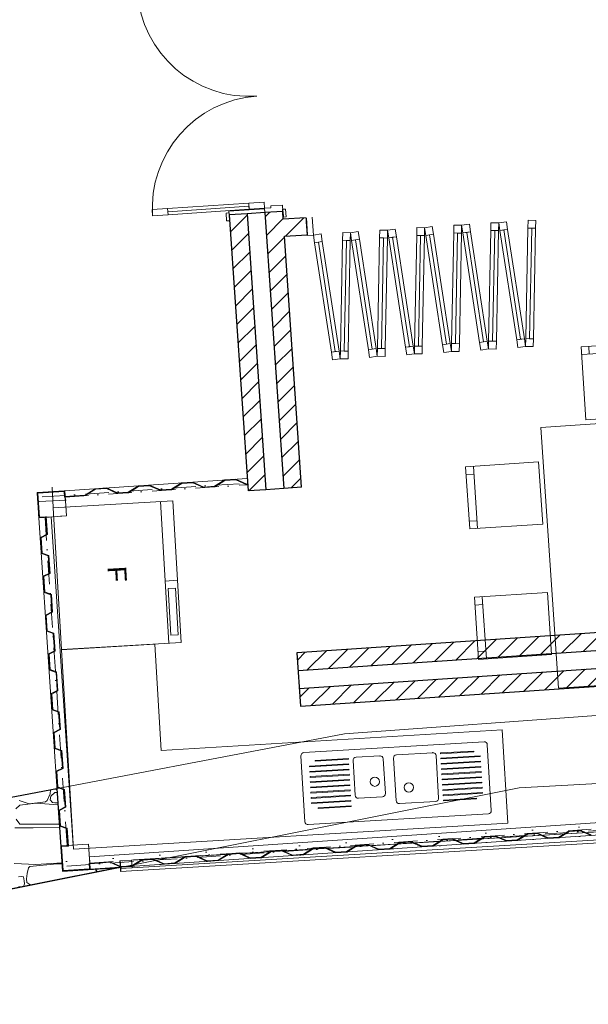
# Model space of a CAD drawing. Header units: millimetres. Extents: x -115474967 to 444143, y -74377 to 241828222.
# Tile 111 of 256: x -59788 to -56133, y 103990 to 110318. Entities that reach past the tile are written whole.
import ezdxf
from ezdxf.enums import TextEntityAlignment as Align

# ---------------------------------------------------------------- set-up
doc = ezdxf.new("R2010")
doc.units = ezdxf.units.MM
doc.header["$MEASUREMENT"] = 0
doc.set_wipeout_variables(frame=1)
for name, pattern in [('Dashed Small', [140, 70, -70]), ('Dot & Dashed', [280, 150, -60, 0, -70]), ('Dotted', [300, 0, -300]), ('Wipeout_Contour', [1000, 0, -1000])]:
    doc.linetypes.add(name, pattern=pattern)
for name, color, linetype, lineweight in [('0_Pen_No__10', 9, 'Continuous', 20), ('0_Pen_No__3', 7, 'Continuous', 15), ('0_Pen_No__5', 7, 'Continuous', 5), ('A_FLOORS STRUCTURE_Pen_No__3', 7, 'Continuous', 15), ('A_WALL LOAD_Pen_No__1', 7, 'Continuous', 30), ('A_WALL LOAD_Pen_No__3', 7, 'Continuous', 15), ('A_WALL LOAD_Pen_No__6', 7, 'Continuous', 5), ('B_FURN FIXED_Pen_No__4', 7, 'Continuous', 5), ('B_FURN FIXED_Pen_No__86', 255, 'Continuous', 20), ('B_FURN LOOSE_Pen_No__4', 7, 'Continuous', 5), ('MARKETING_Pen_No__1', 7, 'Continuous', 30), ('SPLITPOLE FENCE_Pen_No__2', 7, 'Continuous', 20)]:
    doc.layers.add(name, color=color, linetype=linetype, lineweight=lineweight)
for name, color, linetype, lineweight, true_color in [('A_WALL LOAD_Pen_No__7', 7, 'Continuous', 5, 0x3f3f3f), ('MARKETING_Pen_No__171', 7, 'Continuous', 0, 0xe1e1e1), ('ROAD_Pen_No__7', 7, 'Continuous', 5, 0x3f3f3f)]:
    doc.layers.add(name, color=color, linetype=linetype, lineweight=lineweight, true_color=true_color)
for name, color, linetype in [('B_FURN FIXED', 7, 'Continuous'), ('B_FURN LOOSE', 7, 'Continuous'), ('MARKETING', 7, 'Continuous')]:
    doc.layers.add(name, color=color, linetype=linetype)
doc.styles.add('GENERATED_STYLE_2', font='arial.ttf')
pattern_1 = [(45, (2e-12, 39217.5), (-63.63961, 63.63961), [])]

# ---------------------------------------------------------------- blocks, each defined once
blk = doc.blocks.new('*X22')
at = {"layer": 'MARKETING_Pen_No__171', "color": 254, "linetype": 'Continuous', "lineweight": 0, "true_color": 0xe1e1e1}
for p, q in [((-59612, 66082.3), (-59592.6, 66125.6)), ((-59592.6, 66125.6), (-59589, 66151.5)), ((-59561.5, 66133.3), (-59587.5, 66110.7)), ((-59563, 66156.4), (-59547.4, 66151.6)), ((-59546.3, 66134.7), (-59561.5, 66133.3)), ((-59790.3, 66082.3), (-59727.1, 66060.8)), ((-59683.4, 66064.4), (-59787, 66053.3)), ((-59727.1, 66060.8), (-59622.2, 66074.4)), ((-59540.9, 66055.7), (-59683.4, 66064.4)), ((-59622.2, 66074.4), (-59612, 66082.3)), ((-59587.5, 66110.7), (-59591.2, 66086.2)), ((-59591.2, 66086.2), (-59576.5, 66069.9)), ((-59576.5, 66069.9), (-59561.5, 66068)), ((-59561.5, 66068), (-59541.8, 66068)), ((-59787, 66053.3), (-59813.4, 66029)), ((-59810.1, 65962.9), (-59787, 65929.9)), ((-59750.6, 65906.1), (-59819, 65906.1)), ((-59787, 65929.9), (-59532.5, 65929.9)), ((-59701.4, 65906.1), (-59769.7, 65906.1)), ((-59531.1, 65908.7), (-59701.4, 65906.1)), ((-59822.6, 65677.5), (-59683.5, 65670.6)), ((-59731.9, 65648.8), (-59739.3, 65613.3)), ((-59722.3, 65657.3), (-59731.9, 65648.8)), ((-59549.1, 65675.1), (-59722.3, 65657.3)), ((-59683.5, 65670.6), (-59515.7, 65681)), ((-59515.4, 65675.6), (-59549.1, 65675.1)), ((-59293.1, 65622.7), (-59300.5, 65642)), ((-59297, 65642.3), (-59297.1, 65633.8)), ((-59297.1, 65633.8), (-59290.6, 65623.2)), ((-59776.9, 65593.9), (-59795.4, 65592.3)), ((-59763.7, 65592.3), (-59776.9, 65593.9)), ((-59757.9, 65567.2), (-59763.7, 65592.3)), ((-59756.7, 65547.6), (-59757.9, 65567.2)), ((-59739.3, 65613.3), (-59744.2, 65578.1)), ((-59744.2, 65578.1), (-59742.4, 65555.8)), ((-59742.4, 65555.8), (-59722.3, 65542.4)), ((-59795.4, 65526.9), (-59774, 65526.9)), ((-59762.9, 65529.1), (-59756.7, 65547.6)), ((-59722.3, 65542.4), (-59710, 65539.7))]:
    blk.add_line(p, q, dxfattribs=at)
blk = doc.blocks.new('Fill_3', base_point=(0, 0))
at = {"color": 254, "linetype": 'Wipeout_Contour', "lineweight": 0, "ltscale": 447974.561997}
blk.add_wipeout([(-63559.6, 64772.7), (-59147.5, 65651.8), (-59512.2, 65628.6), (-59547.9, 66159.3), (-63664.3, 65377.7)], dxfattribs=at).dxf.layer = 'MARKETING'
at = {"layer": 'MARKETING_Pen_No__1', "color": 7, "linetype": 'Continuous', "lineweight": 30, "flags": 128}
blk.add_lwpolyline([(-63559.6, 64772.7), (-63664.3, 65377.7), (-59547.9, 66159.3), (-59512.2, 65628.6), (-59147.5, 65651.8)], close=True, dxfattribs=at)
at = {"layer": 'MARKETING_Pen_No__171', "color": 254, "linetype": 'Continuous', "lineweight": 0, "true_color": 0xe1e1e1}
blk.add_blockref('*X22', (0, 0), dxfattribs=at)
blk = doc.blocks.new('Refrigerator Side by Side 24[29]', base_point=(-58749.4, 67098.3))
at = {"layer": 'B_FURN FIXED_Pen_No__4', "color": 7, "linetype": 'Continuous', "lineweight": 5}
for p, q in [((-58829.2, 67093.6), (-58882.8, 68003.3)), ((-58772.9, 67497.6), (-58852.7, 67492.9)), ((-58785.9, 67446.8), (-58833.8, 67444)), ((-58833.8, 67444), (-58816.2, 67144.5)), ((-58768.3, 67147.3), (-58785.9, 67446.8)), ((-58816.2, 67144.5), (-58768.3, 67147.3))]:
    blk.add_line(p, q, dxfattribs=at)
at = {"layer": 'B_FURN FIXED_Pen_No__4', "color": 7, "linetype": 'Continuous', "lineweight": 5, "flags": 128}
blk.add_lwpolyline([(-58749.4, 67098.3), (-58802.9, 68008), (-59572.3, 67962.7), (-59518.7, 67053)], close=True, dxfattribs=at)
at = {"layer": 'B_FURN FIXED_Pen_No__86', "color": 255, "lineweight": 20, "style": 'GENERATED_STYLE_2'}
blk.add_attdef('txt', text='', height=120, rotation=273.3691, dxfattribs=at).set_placement((-59160.8, 67537.4), align=Align.MIDDLE_CENTER)
blk = doc.blocks.new('Sink General 24[30]', base_point=(-56783.1, 66460.9))
at = {"layer": 'B_FURN LOOSE_Pen_No__4', "color": 7, "linetype": 'Continuous', "lineweight": 5}
for p, q in [((-57132.5, 66389.8), (-57366, 66375.8)), ((-57082.2, 66387.8), (-56869.6, 66400.6)), ((-57081.9, 66382.9), (-57082.2, 66387.8)), ((-56869.3, 66395.6), (-57081.9, 66382.9)), ((-56869.6, 66400.6), (-56869.3, 66395.6)), ((-57673.2, 66318.6), (-57925.7, 66303.4)), ((-57675.2, 66352.3), (-57887.8, 66339.5)), ((-57887.8, 66339.5), (-57887.5, 66334.5)), ((-57887.5, 66334.5), (-57674.9, 66347.3)), ((-57674.9, 66347.3), (-57675.2, 66352.3)), ((-57672.9, 66313.6), (-57673.2, 66318.6)), ((-57644.3, 66339.1), (-57630.9, 66115.8)), ((-57471.8, 66369.5), (-57625.6, 66360.2)), ((-57437.3, 66127.4), (-57450.7, 66350.7)), ((-57384.8, 66354.7), (-57368.4, 66081.5)), ((-57094.9, 66097.9), (-57111.3, 66371.1)), ((-57080.2, 66354.2), (-56827.7, 66369.3)), ((-57079.9, 66349.2), (-57080.2, 66354.2)), ((-56827.4, 66364.3), (-57079.9, 66349.2)), ((-57078.2, 66320.5), (-56825.7, 66335.6)), ((-57077.9, 66315.5), (-57078.2, 66320.5)), ((-56825.4, 66330.6), (-57077.9, 66315.5)), ((-56827.7, 66369.3), (-56827.4, 66364.3)), ((-56825.7, 66335.6), (-56825.4, 66330.6)), ((-57925.7, 66303.4), (-57925.4, 66298.4)), ((-57925.4, 66298.4), (-57672.9, 66313.6)), ((-57671.1, 66284.9), (-57923.7, 66269.7)), ((-57923.7, 66269.7), (-57923.4, 66264.8)), ((-57923.4, 66264.8), (-57670.8, 66279.9)), ((-57669.1, 66251.2), (-57921.7, 66236.1)), ((-57670.8, 66279.9), (-57671.1, 66284.9)), ((-57668.8, 66246.2), (-57669.1, 66251.2)), ((-57076.2, 66286.8), (-56823.6, 66302)), ((-57075.9, 66281.8), (-57076.2, 66286.8)), ((-56823.3, 66297), (-57075.9, 66281.8)), ((-57074.2, 66253.1), (-56821.6, 66268.3)), ((-57073.9, 66248.1), (-57074.2, 66253.1)), ((-56821.3, 66263.3), (-57073.9, 66248.1)), ((-56823.6, 66302), (-56823.3, 66297)), ((-56821.6, 66268.3), (-56821.3, 66263.3)), ((-57921.7, 66236.1), (-57921.4, 66231.1)), ((-57921.4, 66231.1), (-57668.8, 66246.2)), ((-57667.1, 66217.5), (-57919.6, 66202.4)), ((-57919.6, 66202.4), (-57919.3, 66197.4)), ((-57919.3, 66197.4), (-57666.8, 66212.5)), ((-57666.8, 66212.5), (-57667.1, 66217.5)), ((-57072.1, 66219.4), (-56819.6, 66234.6)), ((-57071.8, 66214.5), (-57072.1, 66219.4)), ((-56819.3, 66229.6), (-57071.8, 66214.5)), ((-57070.1, 66185.8), (-56817.6, 66200.9)), ((-56817.3, 66195.9), (-57069.8, 66180.8)), ((-56819.6, 66234.6), (-56819.3, 66229.6)), ((-56817.6, 66200.9), (-56817.3, 66195.9)), ((-57665.1, 66183.9), (-57917.6, 66168.7)), ((-57917.6, 66168.7), (-57917.3, 66163.7)), ((-57917.3, 66163.7), (-57664.8, 66178.9)), ((-57663, 66150.2), (-57915.6, 66135)), ((-57915.6, 66135), (-57915.3, 66130)), ((-57915.3, 66130), (-57662.7, 66145.2)), ((-57664.8, 66178.9), (-57665.1, 66183.9)), ((-57662.7, 66145.2), (-57663, 66150.2)), ((-57069.8, 66180.8), (-57070.1, 66185.8)), ((-57068.1, 66152.1), (-56815.5, 66167.2)), ((-57067.8, 66147.1), (-57068.1, 66152.1)), ((-56815.2, 66162.2), (-57067.8, 66147.1)), ((-57066.1, 66118.4), (-56813.5, 66133.6)), ((-56813.2, 66128.6), (-57065.8, 66113.4)), ((-56815.5, 66167.2), (-56815.2, 66162.2)), ((-56813.5, 66133.6), (-56813.2, 66128.6)), ((-57661, 66116.5), (-57913.6, 66101.3)), ((-57913.6, 66101.3), (-57913.3, 66096.4)), ((-57913.3, 66096.4), (-57660.7, 66111.5)), ((-57659, 66082.8), (-57911.6, 66067.7)), ((-57911.6, 66067.7), (-57911.3, 66062.7)), ((-57911.3, 66062.7), (-57658.7, 66077.8)), ((-57660.7, 66111.5), (-57661, 66116.5)), ((-57658.7, 66077.8), (-57659, 66082.8)), ((-57609.8, 66097.1), (-57456, 66106.3)), ((-57347.2, 66062.7), (-57113.7, 66076.7)), ((-57065.8, 66113.4), (-57066.1, 66118.4)), ((-57064.1, 66084.7), (-56851.4, 66097.5)), ((-57063.8, 66079.7), (-57064.1, 66084.7)), ((-56851.1, 66092.5), (-57063.8, 66079.7)), ((-56851.4, 66097.5), (-56851.1, 66092.5)), ((-57657, 66049.1), (-57869.6, 66036.4)), ((-57869.6, 66036.4), (-57869.3, 66031.4)), ((-57869.3, 66031.4), (-57656.7, 66044.1)), ((-57656.7, 66044.1), (-57657, 66049.1))]:
    blk.add_line(p, q, dxfattribs=at)
at = {"layer": 'B_FURN LOOSE_Pen_No__4', "color": 7, "linetype": 'Continuous', "lineweight": 5, "flags": 128}
blk.add_lwpolyline([(-56803, 66459.7), (-57961, 66390.2, 0.414214), (-57979.7, 66369), (-57954.3, 65946.1, 0.414214), (-57933.2, 65927.4), (-56775.3, 65996.9, 0.414214), (-56756.5, 66018), (-56781.9, 66440.9, 0.414214)], format="xyb", close=True, dxfattribs=at)
at = {"layer": 'B_FURN LOOSE_Pen_No__4', "color": 7, "linetype": 'Continuous', "lineweight": 5}
for centre in [(-57505, 66203.5), (-57286.4, 66166.6)]:
    blk.add_circle(centre, 30, dxfattribs=at)
for centre, start, end in [((-57131.3, 66369.9), 3.43435, 93.43435), ((-57624.4, 66340.3), 93.43435, 183.43435), ((-57470.6, 66349.5), 3.43435, 93.43435), ((-57364.8, 66355.9), 93.43435, 183.43435), ((-57457.2, 66126.2), 273.43435, 3.43435), ((-57611, 66117), 183.43435, 273.43435), ((-57348.4, 66082.7), 183.43435, 273.43435), ((-57114.9, 66096.7), 273.43435, 3.43435)]:
    blk.add_arc(centre, 20, start, end, dxfattribs=at)
for p in [(-57132.5, 66389.8), (-57471.8, 66369.5)]:
    blk.add_point(p, dxfattribs=at)
blk = doc.blocks.new('Dining Table Rectangle 24[42]', base_point=(-55890.4, 67674.4))
at = {"layer": 'B_FURN LOOSE_Pen_No__4', "color": 7, "linetype": 'Continuous', "lineweight": 5}
for p, q in [((-56176.4, 68948), (-55777.3, 68974.8)), ((-56126.5, 68951.3), (-56129.9, 69001.2)), ((-55827.2, 68971.4), (-55830.5, 69021.3)), ((-54992.4, 68356.1), (-54965.6, 67957)), ((-54989.1, 68306.2), (-54939.2, 68309.6)), ((-56871.4, 68229.8), (-56844.6, 67830.7)), ((-56868.1, 68179.9), (-56918, 68176.6)), ((-54969, 68006.9), (-54919.1, 68010.2)), ((-56848, 67880.6), (-56897.9, 67877.2)), ((-54936.1, 67518.1), (-54909.3, 67119)), ((-54932.8, 67468.2), (-54882.9, 67471.6)), ((-56815.1, 67391.8), (-56788.3, 66992.7)), ((-56811.8, 67341.9), (-56861.7, 67338.6)), ((-54912.6, 67168.9), (-54862.8, 67172.2)), ((-56791.7, 67042.6), (-56841.5, 67039.3)), ((-55604.3, 66400.8), (-56003.4, 66374)), ((-55654.2, 66397.5), (-55650.9, 66347.6)), ((-55953.5, 66377.4), (-55950.2, 66327.5))]:
    blk.add_line(p, q, dxfattribs=at)
at = {"layer": 'B_FURN LOOSE_Pen_No__4', "color": 7, "linetype": 'Continuous', "lineweight": 5, "flags": 128}
for points in [[(-56148.2, 68528.9), (-55749.1, 68555.7), (-55780.7, 69024.7), (-56179.8, 68997.9)], [(-56437.2, 68479.4), (-56324.6, 66803.5), (-55343.5, 66869.4), (-55456.2, 68545.4)], [(-55411.5, 68327.9), (-55384.7, 67928.8), (-54915.7, 67960.3), (-54942.5, 68359.4)], [(-56452.4, 68258), (-56425.6, 67858.9), (-56894.5, 67827.4), (-56921.3, 68226.5)], [(-55355.2, 67489.9), (-55328.3, 67090.8), (-54859.4, 67122.4), (-54886.2, 67521.5)], [(-56396.1, 67420), (-56369.3, 67020.9), (-56838.2, 66989.4), (-56865, 67388.5)], [(-55632.5, 66819.9), (-56031.6, 66793.1), (-56000.1, 66324.1), (-55601, 66351)]]:
    blk.add_lwpolyline(points, close=True, dxfattribs=at)

msp = doc.modelspace()

# ---------------------------------------------------------------- hatches: boundary and pattern name
at = {"layer": 'A_WALL LOAD_Pen_No__7', "linetype": 'Continuous', "lineweight": 5, "true_color": 0x3f3f3f}
h = msp.add_hatch(dxfattribs=at)
h.set_pattern_fill('HATCH__BRICK', color=250, style=0, pattern_type=2)
h.set_pattern_definition(pattern_1)
h.paths.add_polyline_path([(-58326.14571, 109070.57647), (-58440.88009, 109062.76453), (-58320.15098, 107289.60266), (-58205.4166, 107297.41455)])
h = msp.add_hatch(dxfattribs=at)
h.set_pattern_fill('HATCH__BRICK', color=250, style=0, pattern_type=2)
h.set_pattern_definition(pattern_1)
h.paths.add_polyline_path([(-58096.67699, 109086.20031), (-58211.41139, 109078.38837), (-58090.68227, 107305.2265), (-57975.94787, 107313.03838)])
h = msp.add_hatch(dxfattribs=at)
h.set_pattern_fill('HATCH__BRICK', color=250, style=0, pattern_type=2)
h.set_pattern_definition(pattern_1)
h.paths.add_polyline_path([(-58093.23369, 109035.62838), (-58085.76148, 108925.8823), (-57939.96373, 108935.56246), (-57947.2512, 109045.32083)])
h = msp.add_hatch(dxfattribs=at)
h.set_pattern_fill('HATCH__BRICK', color=250, style=0, pattern_type=2)
h.set_pattern_definition(pattern_1)
h.paths.add_polyline_path([(-57998.21842, 106134.8146), (-47854.55384, 106814.9182), (-47862.24699, 106929.66059), (-58005.91157, 106249.55699)])
h = msp.add_hatch(dxfattribs=at)
h.set_pattern_fill('HATCH__BRICK', color=250, style=0, pattern_type=2)
h.set_pattern_definition(pattern_1)
h.paths.add_polyline_path([(-57982.83213, 105905.32982), (-47839.16754, 106585.43343), (-47846.86069, 106700.17581), (-57990.52527, 106020.07221)])

# ---------------------------------------------------------------- linework, layer by layer
at = {"layer": '0_Pen_No__10', "color": 9, "linetype": 'Dot & Dashed', "lineweight": 20}
for p, q in [((-59643.8874, 107250.6762), (-58323.54744, 107339.48718)), ((-59484.29489, 104878.03753), (-53469.88535, 105282.58911))]:
    msp.add_line(p, q, dxfattribs=at)
at = {"layer": '0_Pen_No__3', "color": 7, "linetype": 'Continuous', "lineweight": 15}
for p, q in [((-59498.23443, 107290.54115), (-58325.58533, 107369.41789)), ((-59498.23443, 107290.54115), (-59675.83312, 107278.5952)), ((-59675.83312, 107278.5952), (-59664.96096, 107116.96044)), ((-59487.36228, 107128.90639), (-59498.23443, 107290.54115)), ((-59492.86547, 107210.72151), (-59498.23443, 107290.54115)), ((-59664.96096, 107116.96044), (-59487.36228, 107128.90639)), ((-59664.96096, 107116.96044), (-59585.14133, 107122.3294)), ((-59664.96096, 107116.96044), (-59523.08604, 105007.72657)), ((-59585.14133, 107122.3294), (-59443.26641, 105013.09554)), ((-59339.98417, 104937.85739), (-53578.12623, 105325.4214)), ((-59334.6152, 104858.03776), (-53572.75726, 105245.60177)), ((-59345.48736, 105019.67252), (-59523.08604, 105007.72657)), ((-59523.08604, 105007.72657), (-59443.26641, 105013.09554)), ((-59523.08604, 105007.72657), (-59512.21389, 104846.09181)), ((-59334.6152, 104858.03776), (-59345.48736, 105019.67252)), ((-59334.6152, 104858.03776), (-59339.98417, 104937.85739)), ((-59512.21389, 104846.09181), (-59334.6152, 104858.03776))]:
    msp.add_line(p, q, dxfattribs=at)
at = {"layer": '0_Pen_No__3', "color": 7, "linetype": 'Dashed Small', "lineweight": 15}
for p, q in [((-59498.23443, 107290.54115), (-59675.83312, 107278.5952)), ((-59675.83312, 107278.5952), (-59664.96096, 107116.96044)), ((-59487.36228, 107128.90639), (-59498.23443, 107290.54115)), ((-59664.96096, 107116.96044), (-59487.36228, 107128.90639)), ((-59345.48736, 105019.67252), (-59523.08604, 105007.72657)), ((-59523.08604, 105007.72657), (-59512.21389, 104846.09181)), ((-59334.6152, 104858.03776), (-59345.48736, 105019.67252)), ((-59512.21389, 104846.09181), (-59334.6152, 104858.03776))]:
    msp.add_line(p, q, dxfattribs=at)
at = {"layer": '0_Pen_No__3', "color": 7, "linetype": 'Dotted', "lineweight": 15}
for p, q in [((-59641.87403, 107220.74384), (-59645.90076, 107280.60856)), ((-59486.30825, 104907.9699), (-53471.89872, 105312.52147)), ((-59482.28153, 104848.10517), (-53467.87199, 105252.65674)), ((-59482.28153, 104848.10517), (-59486.30825, 104907.9699))]:
    msp.add_line(p, q, dxfattribs=at)
at = {"layer": '0_Pen_No__3', "color": 7, "linetype": 'Continuous', "lineweight": 15}
for points in [[(-58322.86815, 107329.51028), (-58328.18129, 107329.1529), (-58398.44404, 107360.50813), (-58468.29917, 107355.80942), (-58533.72984, 107315.32694), (-58605.55455, 107310.49574), (-58675.81722, 107341.85098), (-58745.67243, 107337.15226), (-58811.10302, 107296.66979), (-58882.92773, 107291.83859), (-58953.19048, 107323.19382), (-59023.04561, 107318.49511), (-59088.47629, 107278.01263), (-59160.301, 107273.18143), (-59230.56375, 107304.53666), (-59300.41887, 107299.83795), (-59365.84955, 107259.35547), (-59499.54094, 107250.36289), (-59501.95698, 107286.28175), (-59671.57368, 107274.87269), (-59661.23842, 107121.21988), (-59621.32857, 107123.90436), (-59621.06012, 107119.91337), (-59661.96776, 107117.16177), (-59662.40506, 107117.16435), (-59663.37195, 107117.40673), (-59664.14326, 107117.89608), (-59664.60942, 107118.41011), (-59665.04588, 107119.3041), (-59665.1623, 107119.95364), (-59675.56467, 107274.60425), (-59675.53163, 107275.45122), (-59674.89493, 107277.10192), (-59674.02277, 107278.03526), (-59672.68833, 107278.71424), (-59671.84213, 107278.86369), (-59501.22764, 107290.33985), (-59499.9285, 107290.13851), (-59499.05213, 107289.60546), (-59498.38305, 107288.76533), (-59498.03309, 107287.5479), (-59495.8184, 107254.62233), (-59435.95367, 107258.64906), (-59367.10925, 107263.27979), (-59301.67857, 107303.76227), (-59229.84095, 107308.59433), (-59159.5782, 107277.2391), (-59089.73599, 107281.93695), (-59024.30531, 107322.41942), (-58952.46768, 107327.25149), (-58882.20493, 107295.89626), (-58812.36281, 107300.5941), (-58746.93213, 107341.07658), (-58675.09442, 107345.90865), (-58604.83175, 107314.55341), (-58534.98954, 107319.25126), (-58469.55886, 107359.73374), (-58397.72124, 107364.5658), (-58327.45849, 107333.21057), (-58323.13987, 107333.50106)], [(-56114.16784, 105078.66604), (-56184.43059, 105110.02128), (-56256.2553, 105105.19008), (-56321.68589, 105064.70761), (-56391.5411, 105060.00889), (-56461.80377, 105091.36412), (-56523.65108, 105087.20404), (-56589.08167, 105046.72157), (-56658.93688, 105042.02285), (-56729.19955, 105073.37809), (-56801.02426, 105068.54689), (-56866.45494, 105028.06441), (-56936.31006, 105023.3657), (-57006.57281, 105054.72093), (-57066.42454, 105050.69508), (-57131.85522, 105010.2126), (-57201.71034, 105005.51389), (-57271.9731, 105036.86912), (-57343.79781, 105032.03792), (-57409.22848, 104991.55545), (-57479.08361, 104986.85673), (-57549.34636, 105018.21196), (-57621.17107, 105013.38076), (-57686.60166, 104972.89829), (-57756.45687, 104968.19957), (-57826.71954, 104999.55481), (-57898.54425, 104994.72361), (-57963.97493, 104954.24113), (-58033.83005, 104949.54242), (-58104.0928, 104980.89765), (-58169.93102, 104976.46913), (-58235.3617, 104935.98665), (-58305.21683, 104931.28793), (-58375.47958, 104962.64317), (-58447.30429, 104957.81197), (-58512.73488, 104917.3295), (-58582.59009, 104912.63078), (-58652.85276, 104943.98601), (-58724.67747, 104939.15482), (-58790.10814, 104898.67234), (-58859.96327, 104893.97362), (-58930.22602, 104925.32886), (-59002.05073, 104920.49766), (-59067.48141, 104880.01518), (-59137.33653, 104875.31647), (-59207.59928, 104906.6717), (-59341.29068, 104897.67912), (-59338.87464, 104861.76026), (-59508.49134, 104850.35121), (-59518.8266, 105004.00403), (-59478.91675, 105006.68851), (-59479.1852, 105010.6795), (-59520.09284, 105007.9279), (-59520.52585, 105007.86678), (-59521.45158, 105007.4971), (-59522.1504, 105006.90887), (-59522.54353, 105006.33704), (-59522.85633, 105005.39264), (-59522.88471, 105004.73337), (-59512.48233, 104850.08276), (-59512.33616, 104849.24784), (-59511.48413, 104847.69728), (-59510.49483, 104846.88915), (-59509.08148, 104846.39499), (-59508.22289, 104846.36022), (-59337.6084, 104857.83638), (-59336.34793, 104858.2099), (-59335.55084, 104858.85551), (-59335.0003, 104859.77768), (-59334.81654, 104861.03101), (-59337.03123, 104893.95657), (-59277.1665, 104897.9833), (-59208.32208, 104902.61403), (-59138.05933, 104871.2588), (-59066.22171, 104876.09086), (-59000.79103, 104916.57334), (-58930.94882, 104921.27119), (-58860.68607, 104889.91596), (-58788.84845, 104894.74802), (-58723.41777, 104935.2305), (-58653.57564, 104939.92834), (-58583.31289, 104908.57311), (-58511.47518, 104913.40518), (-58446.04459, 104953.88765), (-58376.20238, 104958.5855), (-58305.93963, 104927.23027), (-58234.102, 104932.06233), (-58168.67132, 104972.54481), (-58104.8156, 104976.83998), (-58034.55285, 104945.48475), (-57962.71523, 104950.31682), (-57897.28455, 104990.79929), (-57827.44234, 104995.49714), (-57757.17967, 104964.1419), (-57685.34196, 104968.97397), (-57619.91129, 105009.45645), (-57550.06916, 105014.15429), (-57479.80641, 104982.79906), (-57407.96879, 104987.63113), (-57342.53811, 105028.1136), (-57272.6959, 105032.81145), (-57202.43314, 105001.45622), (-57130.59552, 105006.28828), (-57065.16484, 105046.77076), (-57007.29561, 105050.66326), (-56937.03286, 105019.30803), (-56865.19524, 105024.1401), (-56799.76456, 105064.62257), (-56729.92235, 105069.32042), (-56659.65968, 105037.96518), (-56587.82197, 105042.79725), (-56522.39138, 105083.27973), (-56462.52665, 105087.30645), (-56392.2639, 105055.95122), (-56320.42619, 105060.78329), (-56254.9956, 105101.26576), (-56185.15339, 105105.96361), (-56114.89064, 105074.60838)]]:
    msp.add_lwpolyline(points, dxfattribs=at)
msp.add_lwpolyline([(-59617.33763, 107124.1728), (-59609.57864, 107008.82103), (-59649.2782, 106988.11003), (-59642.64919, 106889.55754), (-59600.5336, 106874.34974), (-59592.80063, 106759.38469), (-59632.50018, 106738.67367), (-59625.87118, 106640.1212), (-59583.75558, 106624.91337), (-59576.02261, 106509.94832), (-59616.69044, 106488.73216), (-59610.0909, 106390.61772), (-59567.9753, 106375.40989), (-59560.24233, 106260.44484), (-59598.97361, 106240.23899), (-59592.31514, 106141.24847), (-59550.19955, 106126.04063), (-59542.0639, 106005.08913), (-59581.76346, 105984.37811), (-59575.10499, 105885.38759), (-59534.01659, 105870.5507), (-59526.28362, 105755.58565), (-59565.98317, 105734.87463), (-59559.38363, 105636.76019), (-59516.24084, 105621.18144), (-59508.50786, 105506.2164), (-59548.20742, 105485.50537), (-59541.57841, 105386.95291), (-59499.46282, 105371.74508), (-59491.72984, 105256.78003), (-59531.4294, 105236.06904), (-59524.8004, 105137.51654), (-59482.6848, 105122.30874), (-59474.92581, 105006.95697), (-59478.9168, 105006.68852), (-59486.50046, 105119.43375), (-59528.61605, 105134.64158), (-59535.59571, 105238.40711), (-59495.89615, 105259.11813), (-59503.27848, 105368.87011), (-59545.39407, 105384.07795), (-59552.37373, 105487.84347), (-59512.67417, 105508.55447), (-59520.0565, 105618.30648), (-59563.2041, 105633.95672), (-59570.14948, 105737.21273), (-59530.44992, 105757.92372), (-59537.83225, 105867.67574), (-59578.93289, 105882.51706), (-59585.92976, 105986.71618), (-59546.2302, 106007.4272), (-59554.0152, 106123.16567), (-59596.1308, 106138.3735), (-59603.16389, 106242.56454), (-59564.40863, 106262.78291), (-59571.79096, 106372.53493), (-59613.90655, 106387.74273), (-59620.85664, 106491.06868), (-59580.18891, 106512.28639), (-59587.57124, 106622.0384), (-59629.68683, 106637.24621), (-59636.66649, 106741.01173), (-59596.96693, 106761.72276), (-59604.34926, 106871.47474), (-59646.46485, 106886.68257), (-59653.44451, 106990.4481), (-59613.74495, 107011.15912), (-59621.32861, 107123.90435)], close=True, dxfattribs=at)
at = {"layer": '0_Pen_No__5', "color": 7, "linetype": 'Dot & Dashed', "lineweight": 5}
for p, q in [((-59495.53526, 107250.41288), (-58322.85327, 107329.29184)), ((-59624.8327, 107119.65961), (-59482.95778, 105010.42575)), ((-59337.31438, 104898.16602), (-53575.45644, 105285.73003))]:
    msp.add_line(p, q, dxfattribs=at)
at = {"layer": 'A_WALL LOAD_Pen_No__1', "color": 7, "linetype": 'Continuous', "lineweight": 30}
for p, q in [((-58326.1457, 109070.57648), (-58440.88006, 109062.76458)), ((-58326.1457, 109070.57648), (-58440.88006, 109062.76458)), ((-58326.1457, 109070.57648), (-58440.88006, 109062.76458)), ((-58440.88006, 109062.76458), (-58438.36667, 109025.85004)), ((-58440.88006, 109062.76458), (-58438.36667, 109025.85004)), ((-58440.88006, 109062.76458), (-58438.36667, 109025.85004)), ((-58326.14572, 109070.57644), (-58205.41661, 107297.41454)), ((-58211.41134, 109078.38839), (-58326.1457, 109070.57648)), ((-58211.41134, 109078.38839), (-58326.1457, 109070.57648)), ((-58211.41134, 109078.38839), (-58326.1457, 109070.57648)), ((-58096.67698, 109086.2003), (-58211.41134, 109078.38839)), ((-58096.67698, 109086.2003), (-58211.41134, 109078.38839)), ((-58096.67698, 109086.2003), (-58211.41134, 109078.38839)), ((-58211.41132, 109078.38834), (-58090.68221, 107305.22648)), ((-58096.67698, 109086.2003), (-58094.16358, 109049.28577)), ((-58096.67698, 109086.2003), (-58094.16358, 109049.28577)), ((-58096.67698, 109086.2003), (-58094.16358, 109049.28577)), ((-57947.25116, 109045.32082), (-57939.9638, 108935.56247)), ((-57946.37418, 109032.1121), (-57939.9638, 108935.56247)), ((-57945.42926, 109017.88027), (-57939.9638, 108935.56247)), ((-58205.4166, 107297.41456), (-58320.15096, 107289.60266)), ((-58205.4166, 107297.41456), (-58320.15096, 107289.60266)), ((-58090.68223, 107305.22647), (-58205.4166, 107297.41456)), ((-58090.68223, 107305.22647), (-58205.4166, 107297.41456)), ((-57975.94787, 107313.03838), (-58090.68223, 107305.22647)), ((-57975.94787, 107313.03838), (-58090.68223, 107305.22647)), ((-57998.21842, 106134.8146), (-47854.55384, 106814.9182)), ((-57990.52527, 106020.07221), (-47846.86069, 106700.17581)), ((-59143.46002, 104913.08001), (-59140.46477, 104863.16981)), ((-59143.46002, 104913.08001), (-59140.46477, 104863.16981)), ((-59143.46002, 104913.08001), (-59140.46477, 104863.16981)), ((-59143.46002, 104913.08001), (-59140.46477, 104863.16981)), ((-59140.46477, 104863.16981), (-59139.26668, 104843.20573)), ((-59140.46477, 104863.16981), (-59139.26668, 104843.20573))]:
    msp.add_line(p, q, dxfattribs=at)
for points in [[(-58440.88007, 109062.76459), (-58320.15096, 107289.60269)], [(-58093.23369, 109035.62837), (-58096.67698, 109086.2003)], [(-57951.04455, 109045.06896), (-58093.23369, 109035.62837)], [(-58085.76142, 108925.8823), (-57939.96377, 108935.56248)], [(-57975.94787, 107313.03837), (-58085.76142, 108925.8823)], [(-47862.23838, 106929.66117), (-58005.91157, 106249.55699)], [(-57982.83213, 105905.32982), (-47046.90989, 106638.55203)], [(-58005.91157, 106249.55699), (-57982.83213, 105905.32982)]]:
    msp.add_lwpolyline(points, dxfattribs=at)
at = {"layer": 'A_WALL LOAD_Pen_No__3', "color": 7, "linetype": 'Continuous', "lineweight": 15}
for p, q in [((-58213.10958, 109103.33064), (-58442.57831, 109087.70683)), ((-58211.41134, 109078.38839), (-58213.10958, 109103.33064)), ((-58078.60395, 109100.46093), (-58097.56006, 109099.17027)), ((-58097.56006, 109099.17027), (-58094.16358, 109049.28577)), ((-58075.20747, 109050.57643), (-58078.60395, 109100.46093)), ((-58441.76315, 109075.73455), (-58460.71926, 109074.44389)), ((-58460.71926, 109074.44389), (-58457.32278, 109024.55938)), ((-58442.57831, 109087.70683), (-58440.88006, 109062.76458)), ((-58438.36667, 109025.85004), (-58441.76315, 109075.73455)), ((-58440.88006, 109062.76458), (-58211.41134, 109078.38839)), ((-58094.16358, 109049.28577), (-58075.20747, 109050.57643)), ((-58457.32278, 109024.55938), (-58438.36667, 109025.85004)), ((-52690.26831, 105300.35313), (-59056.71695, 104918.28569)), ((-52650.94009, 105232.58738), (-59139.26668, 104843.20573)), ((-52686.07497, 105230.47885), (-59139.26668, 104843.20573))]:
    msp.add_line(p, q, dxfattribs=at)
for centre, start, end in [((-58311.40376, 110546.98824), 183.895080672, 273.895080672), ((-58213.31337, 109106.32371), 93.895080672, 183.895080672)]:
    msp.add_arc(centre, 722, start, end, dxfattribs=at)
at = {"layer": 'A_WALL LOAD_Pen_No__6', "color": 7, "linetype": 'Continuous', "lineweight": 5}
for p, q in [((-58836.5938, 109103.97909), (-58936.36282, 109097.18613)), ((-58936.36282, 109097.18613), (-58933.64563, 109057.27852)), ((-58833.87662, 109064.07148), (-58836.5938, 109103.97909)), ((-58835.23521, 109084.02529), (-58314.44097, 109119.48455)), ((-58216.03055, 109146.23132), (-58315.79956, 109139.43836)), ((-58315.79956, 109139.43836), (-58313.08238, 109099.53075)), ((-58313.08238, 109099.53075), (-58213.31337, 109106.32371)), ((-58213.31337, 109106.32371), (-58216.03055, 109146.23132)), ((-58173.40576, 109109.0409), (-58213.31337, 109106.32371)), ((-58213.31337, 109106.32371), (-58211.41134, 109078.38839)), ((-58099.39416, 109126.1079), (-58174.22092, 109121.01318)), ((-58174.22092, 109121.01318), (-58173.40576, 109109.0409)), ((-58096.67698, 109086.2003), (-58099.39416, 109126.1079)), ((-58933.64563, 109057.27852), (-58833.87662, 109064.07148)), ((-58211.41134, 109078.38839), (-58096.67698, 109086.2003)), ((-57939.63256, 108930.57346), (-57947.25116, 109045.32082)), ((-57907.33904, 109047.97077), (-57899.72043, 108933.22341)), ((-56521.35148, 108979.11122), (-56520.37352, 109029.10165)), ((-56520.37352, 109029.10165), (-56470.38308, 109028.12369)), ((-56470.38308, 109028.12369), (-56471.36104, 108978.13326)), ((-57474.24305, 108915.84436), (-57473.26508, 108965.8348)), ((-57473.26508, 108965.8348), (-57423.27465, 108964.85684)), ((-57423.27465, 108964.85684), (-57424.25261, 108914.8664)), ((-57423.27465, 108964.85684), (-57373.85231, 108972.43527)), ((-57415.69622, 108915.4345), (-57423.27465, 108964.85684)), ((-57373.85231, 108972.43527), (-57366.27388, 108923.01293)), ((-57236.02015, 108931.66108), (-57235.04219, 108981.65151)), ((-57235.04219, 108981.65151), (-57185.05176, 108980.67355)), ((-57185.05176, 108980.67355), (-57186.02972, 108930.68311)), ((-57185.05176, 108980.67355), (-57135.62942, 108988.25198)), ((-57177.47332, 108931.25121), (-57185.05176, 108980.67355)), ((-57135.62942, 108988.25198), (-57128.05099, 108938.82965)), ((-56997.79726, 108947.47779), (-56996.8193, 108997.46823)), ((-56996.8193, 108997.46823), (-56946.82887, 108996.49026)), ((-56946.82887, 108996.49026), (-56947.80683, 108946.49983)), ((-56946.82887, 108996.49026), (-56897.40653, 109004.0687)), ((-56939.25043, 108947.06793), (-56946.82887, 108996.49026)), ((-56897.40653, 109004.0687), (-56889.8281, 108954.64636)), ((-56759.57437, 108963.2945), (-56758.59641, 109013.28494)), ((-56709.58394, 108962.31654), (-56759.57437, 108963.2945)), ((-56758.59641, 109013.28494), (-56708.60597, 109012.30698)), ((-56734.57915, 108962.80552), (-56748.48867, 108251.7932)), ((-56708.60597, 109012.30698), (-56709.58394, 108962.31654)), ((-56708.60597, 109012.30698), (-56659.18364, 109019.88541)), ((-56701.02754, 108962.88464), (-56708.60597, 109012.30698)), ((-56651.6052, 108970.46307), (-56701.02754, 108962.88464)), ((-56568.52856, 108263.74158), (-56676.31637, 108966.67386)), ((-56659.18364, 109019.88541), (-56651.6052, 108970.46307)), ((-56471.36104, 108978.13326), (-56521.35148, 108979.11122)), ((-56496.35626, 108978.62224), (-56510.26578, 108267.60992)), ((-57899.72043, 108933.22341), (-57939.63256, 108930.57346)), ((-57899.72043, 108933.22341), (-57850.2981, 108940.80184)), ((-57892.142, 108883.80107), (-57899.72043, 108933.22341)), ((-57850.2981, 108940.80184), (-57842.71966, 108891.37951)), ((-57712.46594, 108900.02765), (-57711.48798, 108950.01808)), ((-57662.4755, 108899.04969), (-57712.46594, 108900.02765)), ((-57711.48798, 108950.01808), (-57661.49754, 108949.04012)), ((-57687.47072, 108899.53867), (-57701.38024, 108188.52635)), ((-57661.49754, 108949.04012), (-57662.4755, 108899.04969)), ((-57661.49754, 108949.04012), (-57612.0752, 108956.61856)), ((-57653.91911, 108899.61779), (-57661.49754, 108949.04012)), ((-57604.49677, 108907.19622), (-57653.91911, 108899.61779)), ((-57521.42013, 108200.47473), (-57629.20794, 108903.407)), ((-57612.0752, 108956.61856), (-57604.49677, 108907.19622)), ((-57424.25261, 108914.8664), (-57474.24305, 108915.84436)), ((-57449.24783, 108915.35538), (-57463.15735, 108204.34306)), ((-57366.27388, 108923.01293), (-57415.69622, 108915.4345)), ((-57283.19724, 108216.29144), (-57390.98505, 108919.22372)), ((-57186.02972, 108930.68311), (-57236.02015, 108931.66108)), ((-57211.02494, 108931.1721), (-57224.93446, 108220.15978)), ((-57128.05099, 108938.82965), (-57177.47332, 108931.25121)), ((-57044.97435, 108232.10816), (-57152.76216, 108935.04043)), ((-56947.80683, 108946.49983), (-56997.79726, 108947.47779)), ((-56972.80204, 108946.98881), (-56986.71157, 108235.97649)), ((-56889.8281, 108954.64636), (-56939.25043, 108947.06793)), ((-56806.75146, 108247.92487), (-56914.53926, 108950.85714)), ((-57842.71966, 108891.37951), (-57892.142, 108883.80107)), ((-57759.64302, 108184.65801), (-57867.43083, 108887.59029)), ((-56593.23973, 108259.95237), (-56543.8174, 108267.5308)), ((-56543.8174, 108267.5308), (-56536.23896, 108218.10846)), ((-56536.23896, 108218.10846), (-56535.261, 108268.0989)), ((-56535.261, 108268.0989), (-56485.27057, 108267.12094)), ((-56485.27057, 108267.12094), (-56486.24853, 108217.1305)), ((-57546.1313, 108196.68551), (-57496.70896, 108204.26394)), ((-57496.70896, 108204.26394), (-57489.13053, 108154.84161)), ((-57489.13053, 108154.84161), (-57488.15257, 108204.83204)), ((-57488.15257, 108204.83204), (-57438.16213, 108203.85408)), ((-57438.16213, 108203.85408), (-57439.14009, 108153.86365)), ((-57307.90841, 108212.50223), (-57258.48607, 108220.08066)), ((-57300.32997, 108163.07989), (-57307.90841, 108212.50223)), ((-57258.48607, 108220.08066), (-57250.90764, 108170.65832)), ((-57250.90764, 108170.65832), (-57249.92968, 108220.64876)), ((-57249.92968, 108220.64876), (-57199.93924, 108219.6708)), ((-57199.93924, 108219.6708), (-57200.9172, 108169.68036)), ((-57069.68552, 108228.31894), (-57020.26318, 108235.89737)), ((-57062.10708, 108178.8966), (-57069.68552, 108228.31894)), ((-57020.26318, 108235.89737), (-57012.68475, 108186.47504)), ((-57012.68475, 108186.47504), (-57011.70678, 108236.46547)), ((-57011.70678, 108236.46547), (-56961.71635, 108235.48751)), ((-56961.71635, 108235.48751), (-56962.69431, 108185.49707)), ((-56831.46262, 108244.13565), (-56782.04029, 108251.71409)), ((-56823.88419, 108194.71332), (-56831.46262, 108244.13565)), ((-56782.04029, 108251.71409), (-56774.46185, 108202.29175)), ((-56774.46185, 108202.29175), (-56773.48389, 108252.28218)), ((-56773.48389, 108252.28218), (-56723.49346, 108251.30422)), ((-56723.49346, 108251.30422), (-56724.47142, 108201.31379)), ((-56585.6613, 108210.53003), (-56593.23973, 108259.95237)), ((-56536.23896, 108218.10846), (-56585.6613, 108210.53003)), ((-56486.24853, 108217.1305), (-56536.23896, 108218.10846)), ((-57784.35419, 108180.8688), (-57734.93185, 108188.44723)), ((-57776.77576, 108131.44646), (-57784.35419, 108180.8688)), ((-57734.93185, 108188.44723), (-57727.35342, 108139.02489)), ((-57727.35342, 108139.02489), (-57726.37546, 108189.01533)), ((-57726.37546, 108189.01533), (-57676.38502, 108188.03737)), ((-57676.38502, 108188.03737), (-57677.36299, 108138.04693)), ((-57538.55287, 108147.26318), (-57546.1313, 108196.68551)), ((-57489.13053, 108154.84161), (-57538.55287, 108147.26318)), ((-57439.14009, 108153.86365), (-57489.13053, 108154.84161)), ((-57250.90764, 108170.65832), (-57300.32997, 108163.07989)), ((-57200.9172, 108169.68036), (-57250.90764, 108170.65832)), ((-57012.68475, 108186.47504), (-57062.10708, 108178.8966)), ((-56962.69431, 108185.49707), (-57012.68475, 108186.47504)), ((-56774.46185, 108202.29175), (-56823.88419, 108194.71332)), ((-56724.47142, 108201.31379), (-56774.46185, 108202.29175)), ((-57727.35342, 108139.02489), (-57776.77576, 108131.44646)), ((-57677.36299, 108138.04693), (-57727.35342, 108139.02489)), ((-59068.59471, 104917.57288), (-52729.99874, 105297.96881)), ((-59068.59471, 104917.57288), (-52765.13362, 105295.86027)), ((-52727.00349, 105248.0586), (-59065.59947, 104867.66267)), ((-52762.13838, 105245.95006), (-59065.59947, 104867.66267)), ((-59143.46002, 104913.08001), (-59068.59471, 104917.57288)), ((-59143.46002, 104913.08001), (-59068.59471, 104917.57288)), ((-59068.59471, 104917.57288), (-59065.59947, 104867.66267)), ((-59068.59471, 104917.57288), (-59065.59947, 104867.66267)), ((-59065.59947, 104867.66267), (-59140.46477, 104863.16981)), ((-59065.59947, 104867.66267), (-59140.46477, 104863.16981))]:
    msp.add_line(p, q, dxfattribs=at)
for points in [[(-58835.23521, 109084.02529), (-58314.44097, 109119.48455), (-58315.79956, 109139.43836), (-58836.5938, 109103.97909)], [(-58833.87662, 109064.07148), (-58313.08238, 109099.53075), (-58314.44097, 109119.48455), (-58835.23521, 109084.02529)], [(-56734.57915, 108962.80552), (-56748.48867, 108251.7932), (-56773.48389, 108252.28218), (-56759.57437, 108963.2945)], [(-56709.58394, 108962.31654), (-56723.49346, 108251.30422), (-56748.48867, 108251.7932), (-56734.57915, 108962.80552)], [(-56593.23973, 108259.95237), (-56701.02754, 108962.88464), (-56676.31637, 108966.67386), (-56568.52856, 108263.74158)], [(-56568.52856, 108263.74158), (-56676.31637, 108966.67386), (-56651.6052, 108970.46307), (-56543.8174, 108267.5308)], [(-56496.35626, 108978.62224), (-56510.26578, 108267.60992), (-56535.261, 108268.0989), (-56521.35148, 108979.11122)], [(-56471.36104, 108978.13326), (-56485.27057, 108267.12094), (-56510.26578, 108267.60992), (-56496.35626, 108978.62224)], [(-57687.47072, 108899.53867), (-57701.38024, 108188.52635), (-57726.37546, 108189.01533), (-57712.46594, 108900.02765)], [(-57662.4755, 108899.04969), (-57676.38502, 108188.03737), (-57701.38024, 108188.52635), (-57687.47072, 108899.53867)], [(-57546.1313, 108196.68551), (-57653.91911, 108899.61779), (-57629.20794, 108903.407), (-57521.42013, 108200.47473)], [(-57521.42013, 108200.47473), (-57629.20794, 108903.407), (-57604.49677, 108907.19622), (-57496.70896, 108204.26394)], [(-57449.24783, 108915.35538), (-57463.15735, 108204.34306), (-57488.15257, 108204.83204), (-57474.24305, 108915.84436)], [(-57424.25261, 108914.8664), (-57438.16213, 108203.85408), (-57463.15735, 108204.34306), (-57449.24783, 108915.35538)], [(-57307.90841, 108212.50223), (-57415.69622, 108915.4345), (-57390.98505, 108919.22372), (-57283.19724, 108216.29144)], [(-57283.19724, 108216.29144), (-57390.98505, 108919.22372), (-57366.27388, 108923.01293), (-57258.48607, 108220.08066)], [(-57211.02494, 108931.1721), (-57224.93446, 108220.15978), (-57249.92968, 108220.64876), (-57236.02015, 108931.66108)], [(-57186.02972, 108930.68311), (-57199.93924, 108219.6708), (-57224.93446, 108220.15978), (-57211.02494, 108931.1721)], [(-57069.68552, 108228.31894), (-57177.47332, 108931.25121), (-57152.76216, 108935.04043), (-57044.97435, 108232.10816)], [(-57044.97435, 108232.10816), (-57152.76216, 108935.04043), (-57128.05099, 108938.82965), (-57020.26318, 108235.89737)], [(-56972.80204, 108946.98881), (-56986.71157, 108235.97649), (-57011.70678, 108236.46547), (-56997.79726, 108947.47779)], [(-56947.80683, 108946.49983), (-56961.71635, 108235.48751), (-56986.71157, 108235.97649), (-56972.80204, 108946.98881)], [(-56831.46262, 108244.13565), (-56939.25043, 108947.06793), (-56914.53926, 108950.85714), (-56806.75146, 108247.92487)], [(-56806.75146, 108247.92487), (-56914.53926, 108950.85714), (-56889.8281, 108954.64636), (-56782.04029, 108251.71409)], [(-57784.35419, 108180.8688), (-57892.142, 108883.80107), (-57867.43083, 108887.59029), (-57759.64302, 108184.65801)], [(-57759.64302, 108184.65801), (-57867.43083, 108887.59029), (-57842.71966, 108891.37951), (-57734.93185, 108188.44723)]]:
    msp.add_lwpolyline(points, close=True, dxfattribs=at)
at = {"layer": 'ROAD_Pen_No__7', "color": 250, "linetype": 'Continuous', "lineweight": 5, "true_color": 0x3f3f3f}
for p, q in [((-57699.2783, 105727.75168), (-51943.8377, 106147.16021)), ((-47435.75778, 105893.41628), (-56577.65667, 105381.24783))]:
    msp.add_line(p, q, dxfattribs=at)
at = {"layer": 'SPLITPOLE FENCE_Pen_No__2', "color": 7, "linetype": 'Continuous', "lineweight": 20}
for p, q in [((-59569.95066, 107139.25795), (-59579.88345, 107312.88171)), ((-59661.72893, 107221.10343), (-59488.10517, 107231.03622))]:
    msp.add_line(p, q, dxfattribs=at)

# ---------------------------------------------------------------- block references
at = {"layer": 'B_FURN FIXED', "color": 7, "linetype": 'Continuous', "lineweight": 5}
msp.add_blockref('Refrigerator Side by Side 24[29]', (-58749.36222, 106315.81918), dxfattribs=at).add_auto_attribs({'txt': 'F'})
at = {"layer": 'B_FURN LOOSE', "color": 7, "linetype": 'Continuous', "lineweight": 5}
for name, p in [('Dining Table Rectangle 24[42]', (-55890.36564, 106891.9052)), ('Sink General 24[30]', (-56783.08263, 105678.39375))]:
    msp.add_blockref(name, p, dxfattribs=at)

# ---------------------------------------------------------------- next in the draw order: block references
at = {"layer": 'MARKETING_Pen_No__171', "color": 254, "linetype": 'Continuous', "lineweight": 0, "true_color": 0xe1e1e1}
msp.add_blockref('Fill_3', (0, 39217.49913), dxfattribs=at)

# ---------------------------------------------------------------- next in the draw order: linework, layer by layer
at = {"layer": 'A_FLOORS STRUCTURE_Pen_No__3', "color": 7, "linetype": 'Continuous', "lineweight": 15}
msp.add_lwpolyline([(-59518.62314, 106268.57057), (-59441.71549, 104987.04693), (-56650.88357, 105154.53214), (-56686.82652, 105753.45454), (-58878.73599, 105621.91227), (-58919.70069, 106304.51352)], close=True, dxfattribs=at)
at = {"layer": 'ROAD_Pen_No__7', "color": 250, "linetype": 'Continuous', "lineweight": 5, "true_color": 0x3f3f3f}
for p, q in [((-63664.33006, 104595.207), (-57699.2783, 105727.75168)), ((-56577.65667, 105381.24783), (-63559.60398, 103990.20084))]:
    msp.add_line(p, q, dxfattribs=at)

doc.saveas('drawing.dxf')
